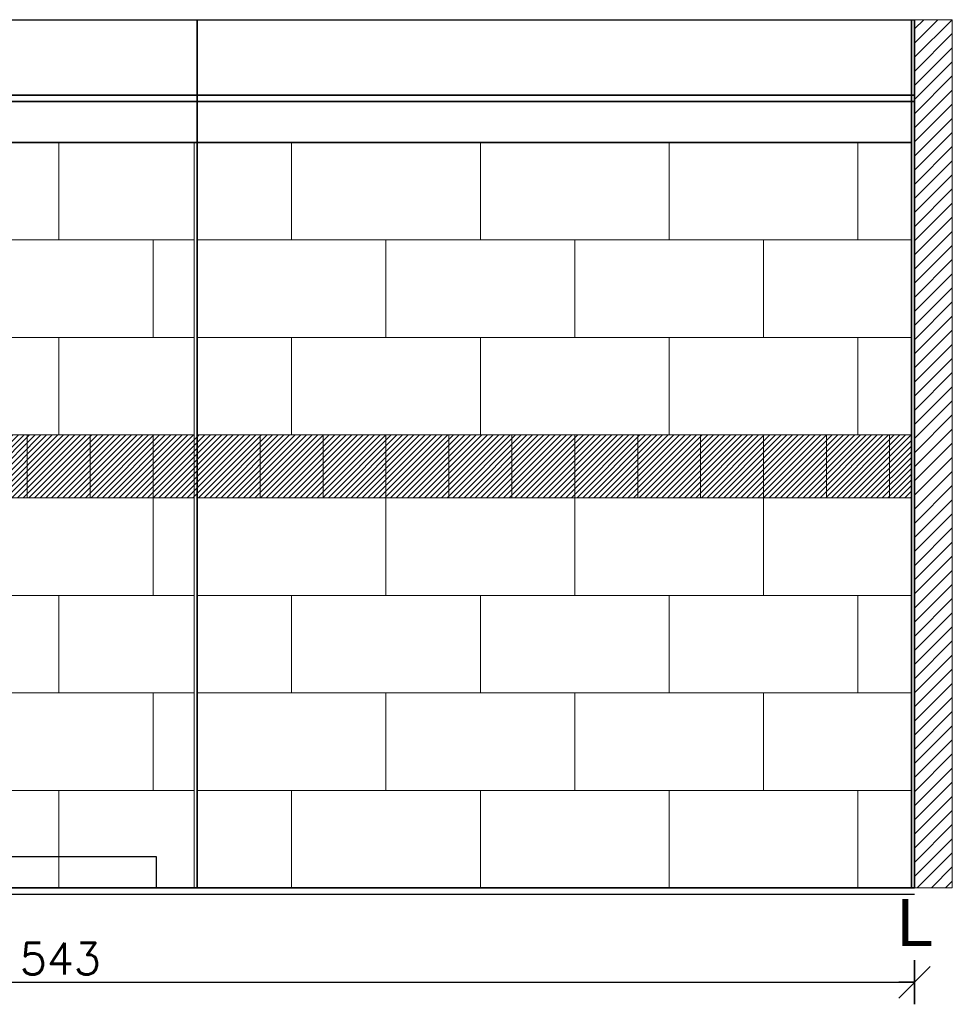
# Model space of a CAD drawing. Header units: millimetres. Extents: x 15214 to 140083, y -437840 to -79279.
# Tile 32 of 64: x 36369 to 36666, y -198447 to -198134. Entities that reach past the tile are written whole.
import ezdxf

# ---------------------------------------------------------------- set-up
doc = ezdxf.new("R2010")
doc.units = ezdxf.units.MM
doc.layers.get('0').update_dxf_attribs({"lineweight": 0})
for name, color, linetype, lineweight in [('0-ZABUDOWA GK-MDF', 54, 'Continuous', 35), ('1_POSADZKA PODZIAŁY', 151, 'Continuous', 0), ('1_PŁYTKI KOLOR', 7, 'Continuous', 0), ('Hatch', 4, 'Continuous', 5), ('Istn-sciany', 3, 'Continuous', 30), ('Sciany', 2, 'Continuous', 35), ('WYMIAROWANIE', 1, 'Continuous', 13)]:
    doc.layers.add(name, color=color, linetype=linetype, lineweight=lineweight)
doc.layers.add('AS_ opisy', color=7, linetype='Continuous')
doc.layers.add('C-wypos-sanitarne', color=1, linetype='Continuous')
doc.styles.add('TXT', font='simplex.shx')
doc.dimstyles.new('DIM50', dxfattribs={"dimscale": 5, "dimtxt": 2, "dimasz": 1, "dimexe": 0, "dimexo": 0, "dimgap": 0.5, "dimtad": 1, "dimdec": 4, "dimrnd": 0.5, "dimdsep": 46, "dimtxsty": 'TXT', "dimblk": 'TICK1', "dimblk1": 'TICK1', "dimblk2": 'TICK1', "dimsah": 1, "dimcen": 0, "dimse1": 1, "dimse2": 1, "dimclrd": 1, "dimclre": 7, "dimclrt": 9, "dimadec": 0, "dimazin": 0, "dimtfac": 1, "dimtdec": 4, "dimtmove": 2, "dimatfit": 3, "dimldrblk": 'TICK1', "dimfxl": 1, "dimtolj": 1, "dimarcsym": 0})

# ---------------------------------------------------------------- blocks, each defined once
blk = doc.blocks.new('TICK1')
at = {"color": 0}
for p, q in [((0, -1.4), (0, 1.4)), ((0, 0), (-1, 0))]:
    blk.add_line(p, q, dxfattribs=at)
at = {"color": 2}
blk.add_line((-1, -1), (1, 1), dxfattribs=at)
blk = doc.blocks.new('*D1470')
at = {"layer": 'DEFPOINTS', "color": 0, "transparency": 16777216}
for p in [(36110.62, -198409.55), (36653.62, -198409.55), (36653.62, -198439.55)]:
    blk.add_point(p, dxfattribs=at)
at = {"layer": 'Sciany', "color": 1, "lineweight": -2, "transparency": 16777216}
blk.add_line((36115.62, -198439.55), (36648.62, -198439.55), dxfattribs=at)
at = {"layer": 'Sciany', "color": 1, "lineweight": -2, "transparency": 16777216, "xscale": 5, "yscale": 5, "zscale": 5, "rotation": 180}
blk.add_blockref('TICK1', (36110.62, -198439.55), dxfattribs=at)
at = {"layer": 'Sciany', "color": 1, "lineweight": -2, "transparency": 16777216, "xscale": 5, "yscale": 5, "zscale": 5}
blk.add_blockref('TICK1', (36653.62, -198439.55), dxfattribs=at)
at = {"layer": 'Sciany', "color": 9, "transparency": 16777216, "insert": (36382.12, -198432.05), "char_height": 10, "attachment_point": 5, "style": 'TXT'}
blk.add_mtext('\\A1;543', dxfattribs=at)

msp = doc.modelspace()

# ---------------------------------------------------------------- hatches: boundary and pattern name
at = {"layer": '1_PŁYTKI KOLOR', "true_color": 0xcfa968}
h = msp.add_hatch(dxfattribs=at)
h.set_pattern_fill('ANSI31', color=43, scale=0.4)
h.paths.add_polyline_path([(36652.6213, -198265.54718), (36111.6213, -198265.54718), (36111.6213, -198285.54718), (36652.6213, -198285.54718)])
at = {"layer": 'Hatch'}
h = msp.add_hatch(dxfattribs=at)
h.set_pattern_fill('ANSI31', color=256)
h.set_pattern_definition([(45, (-23412.946, -3769.959), (-2.24506403, 2.24506403), [])])
h.paths.add_polyline_path([(36653.6213, -198409.54718), (36665.6213, -198409.54718), (36665.6213, -198133.54718), (36653.6213, -198133.54718)])

# ---------------------------------------------------------------- linework, layer by layer
at = {"layer": '0-ZABUDOWA GK-MDF'}
for points in [[(36110.6213, -198157.54718), (36653.6213, -198157.54718)], [(36110.6213, -198159.54718), (36653.6213, -198159.54718)]]:
    msp.add_lwpolyline(points, dxfattribs=at)
at = {"layer": '1_POSADZKA PODZIAŁY', "linetype": 'Continuous'}
for points in [[(36111.6213, -198409.54718), (36424.6213, -198409.54718), (36424.6213, -198172.54718), (36111.6213, -198172.54718)], [(36425.6213, -198172.54718), (36652.6213, -198172.54718), (36652.6213, -198409.54718), (36425.6213, -198409.54718)]]:
    msp.add_lwpolyline(points, close=True, dxfattribs=at)
for points in [[(36381.6213, -198203.54718), (36381.6213, -198172.54718)], [(36455.6213, -198203.54718), (36455.6213, -198172.54718)], [(36515.6213, -198203.54718), (36515.6213, -198172.54718)], [(36575.6213, -198203.54718), (36575.6213, -198172.54718)], [(36635.6213, -198203.54718), (36635.6213, -198172.54718)], [(36111.6213, -198203.54718), (36424.6213, -198203.54718)], [(36411.6213, -198234.54718), (36411.6213, -198203.54718)], [(36425.6213, -198203.54718), (36652.6213, -198203.54718)], [(36485.6213, -198234.54718), (36485.6213, -198203.54718)], [(36545.6213, -198234.54718), (36545.6213, -198203.54718)], [(36605.6213, -198234.54718), (36605.6213, -198203.54718)], [(36111.6213, -198234.54718), (36424.6213, -198234.54718)], [(36381.6213, -198265.54718), (36381.6213, -198234.54718)], [(36425.6213, -198234.54718), (36652.6213, -198234.54718)], [(36455.6213, -198265.54718), (36455.6213, -198234.54718)], [(36515.6213, -198265.54718), (36515.6213, -198234.54718)], [(36575.6213, -198265.54718), (36575.6213, -198234.54718)], [(36635.6213, -198265.54718), (36635.6213, -198234.54718)], [(36111.6213, -198265.54718), (36424.6213, -198265.54718)], [(36371.6213, -198285.54718), (36371.6213, -198265.54718)], [(36391.6213, -198285.54718), (36391.6213, -198265.54718)], [(36411.6213, -198285.54718), (36411.6213, -198265.54718)], [(36425.6213, -198265.54718), (36652.6213, -198265.54718)], [(36445.6213, -198285.54718), (36445.6213, -198265.54718)], [(36465.6213, -198285.54718), (36465.6213, -198265.54718)], [(36485.6213, -198285.54718), (36485.6213, -198265.54718)], [(36505.6213, -198285.54718), (36505.6213, -198265.54718)], [(36525.6213, -198285.54718), (36525.6213, -198265.54718)], [(36545.6213, -198285.54718), (36545.6213, -198265.54718)], [(36565.6213, -198285.54718), (36565.6213, -198265.54718)], [(36585.6213, -198285.54718), (36585.6213, -198265.54718)], [(36605.6213, -198285.54718), (36605.6213, -198265.54718)], [(36625.6213, -198285.54718), (36625.6213, -198265.54718)], [(36645.6213, -198285.54718), (36645.6213, -198265.54718)], [(36111.6213, -198285.54718), (36424.6213, -198285.54718)], [(36411.6213, -198316.54718), (36411.6213, -198285.54718)], [(36425.6213, -198285.54718), (36652.6213, -198285.54718)], [(36485.6213, -198316.54718), (36485.6213, -198285.54718)], [(36545.6213, -198316.54718), (36545.6213, -198285.54718)], [(36605.6213, -198316.54718), (36605.6213, -198285.54718)], [(36111.6213, -198316.54718), (36424.6213, -198316.54718)], [(36381.6213, -198347.54718), (36381.6213, -198316.54718)], [(36425.6213, -198316.54718), (36652.6213, -198316.54718)], [(36455.6213, -198347.54718), (36455.6213, -198316.54718)], [(36515.6213, -198347.54718), (36515.6213, -198316.54718)], [(36575.6213, -198347.54718), (36575.6213, -198316.54718)], [(36635.6213, -198347.54718), (36635.6213, -198316.54718)], [(36111.6213, -198347.54718), (36424.6213, -198347.54718)], [(36411.6213, -198378.54718), (36411.6213, -198347.54718)], [(36425.6213, -198347.54718), (36652.6213, -198347.54718)], [(36485.6213, -198378.54718), (36485.6213, -198347.54718)], [(36545.6213, -198378.54718), (36545.6213, -198347.54718)], [(36605.6213, -198378.54718), (36605.6213, -198347.54718)], [(36111.6213, -198378.54718), (36424.6213, -198378.54718)], [(36381.6213, -198409.54718), (36381.6213, -198378.54718)], [(36425.6213, -198378.54718), (36652.6213, -198378.54718)], [(36455.6213, -198409.54718), (36455.6213, -198378.54718)], [(36515.6213, -198409.54718), (36515.6213, -198378.54718)], [(36575.6213, -198409.54718), (36575.6213, -198378.54718)], [(36635.6213, -198409.54718), (36635.6213, -198378.54718)]]:
    msp.add_lwpolyline(points, dxfattribs=at)
at = {"layer": 'C-wypos-sanitarne'}
msp.add_lwpolyline([(36322.6213, -198399.54718), (36412.6213, -198399.54718), (36412.6213, -198409.54718), (36322.6213, -198409.54718)], close=True, dxfattribs=at)
at = {"layer": 'Istn-sciany'}
for points in [[(36110.6213, -198133.54718), (36653.6213, -198133.54718)], [(36110.6213, -198411.54718), (36653.6213, -198411.54718)]]:
    msp.add_lwpolyline(points, dxfattribs=at)
at = {"layer": 'Sciany'}
for points in [[(36425.6213, -198409.54718), (36425.6213, -198133.54718)], [(36652.6213, -198409.54718), (36652.6213, -198133.54718)], [(36653.6213, -198409.54718), (36653.6213, -198133.54718)], [(36111.6213, -198172.54718), (36652.6213, -198172.54718)], [(36110.6213, -198409.54718), (36653.6213, -198409.54718)]]:
    msp.add_lwpolyline(points, dxfattribs=at)
at = {"layer": 'WYMIAROWANIE'}
msp.add_lwpolyline([(36653.6213, -198409.54718), (36665.6213, -198409.54718), (36665.6213, -198133.54718), (36653.6213, -198133.54718)], close=True, dxfattribs=at)

# ---------------------------------------------------------------- texts
at = {"layer": 'AS_ opisy', "insert": (36647.99625, -198413.0552), "char_height": 15, "attachment_point": 1, "style": 'TXT'}
msp.add_mtext_dynamic_manual_height_columns('{\\fArial|b0|i0|c238|p34;L}', width=15, gutter_width=75, heights=[15], dxfattribs=at)

# ---------------------------------------------------------------- dimensions: what is measured, and where the dimension line sits
at = {"layer": 'Sciany'}
dim = msp.add_linear_dim(base=(36653.6213, -198439.54718), p1=(36110.6213, -198409.54718), p2=(36653.6213, -198409.54718), dimstyle='DIM50', override={"dimfxl": 0}, dxfattribs=at)
dim.commit()
dim.dimension.update_dxf_attribs({"geometry": '*D1470', "text_midpoint": (36382.1213, -198432.04718)})

doc.saveas('drawing.dxf')
